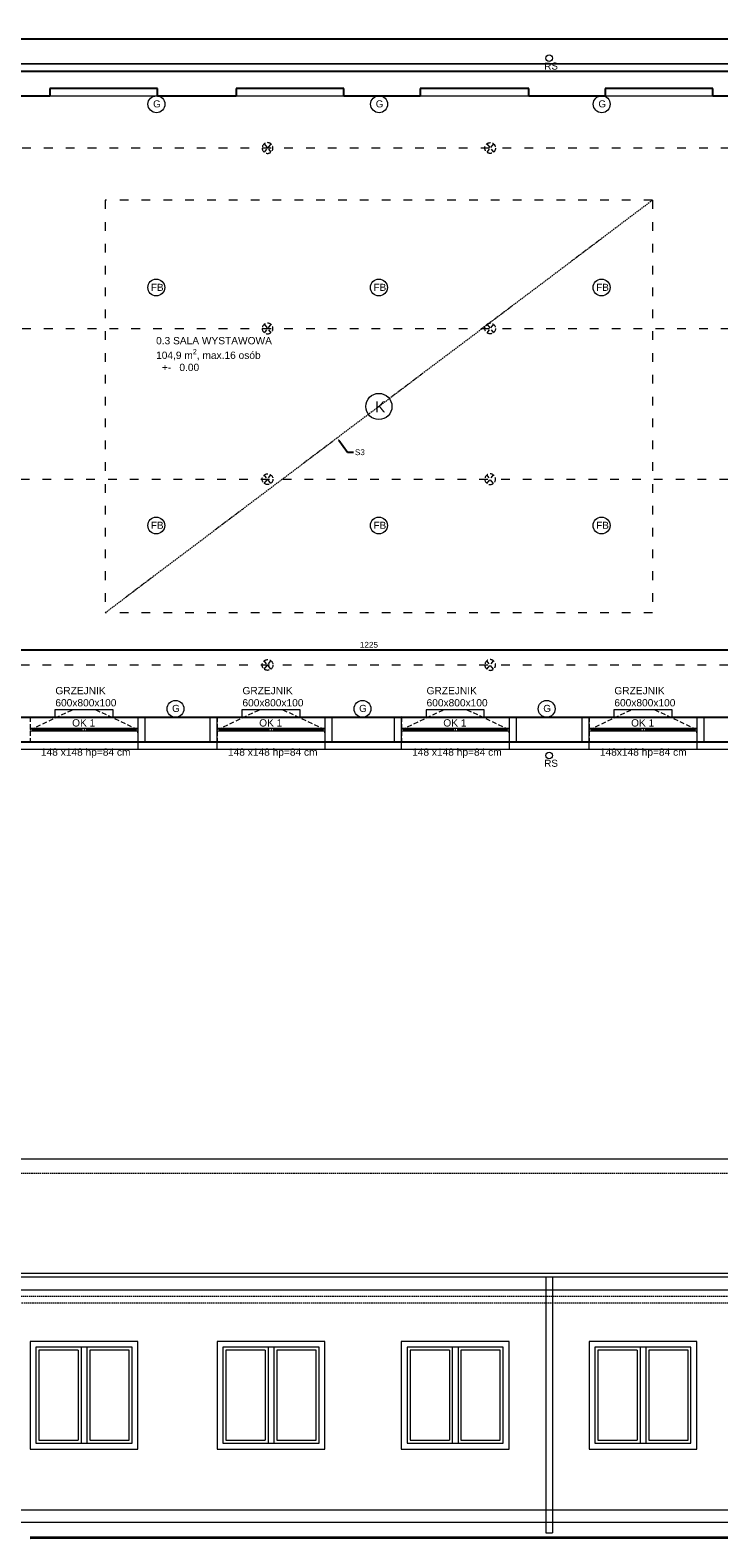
# Model space of a CAD drawing. Header units: centimetres. Extents: x -2458 to 12284, y -19336 to 2224.
# Tile 3 of 20: x 2632 to 3578, y -11012 to -8940. Entities that reach past the tile are written whole.
import ezdxf
from ezdxf import colors
from ezdxf.entities.mleader import LeaderData, LeaderLine
from ezdxf.math import Vec2, Vec3

# ---------------------------------------------------------------- set-up
doc = ezdxf.new("R2010")
doc.units = ezdxf.units.CM
doc.linetypes.add('DASHED2', pattern=[9.525, 6.35, -3.175])
doc.linetypes.add('GCAD_ISO03W100', pattern=[30, 12, -18])
for name, color, linetype, lineweight in [('100_KONSTRUKCYNE', 10, 'Continuous', 25), ('200_DZIAŁOWE', 50, 'Continuous', 15), ('400_OKNA ISTNIEJĄCE', 130, 'Continuous', 5), ('500_WIDOK', 220, 'Continuous', 5), ('600_POWIERZCHNIE', 11, 'Continuous', 9), ('700_ELEWACJE', 70, 'Continuous', 9), ('800_WYMIARY', 210, 'Continuous', 9), ('900_SUFITY PODWIESZONE', 40, 'Continuous', 9), ('901_LAMPY', 51, 'Continuous', 5)]:
    doc.layers.add(name, color=color, linetype=linetype, lineweight=lineweight)
doc.styles.get("Standard").update_dxf_attribs({"font": 'arial.ttf'})
doc.dimstyles.new('Kasia', dxfattribs={"dimtxt": 8, "dimasz": 10, "dimexe": 1.25, "dimexo": 0.625, "dimgap": 3, "dimtad": 1, "dimtxsty": 'Standard', "dimblk": 'ARCHTICK', "dimcen": 2.5, "dimse1": 1, "dimse2": 1, "dimadec": 0, "dimazin": 0, "dimtfac": 1, "dimtmove": 0, "dimatfit": 3, "dimldrblk": 'ARCHTICK', "dimfxl": 1, "dimarcsym": 1})

# ---------------------------------------------------------------- blocks, each defined once
blk = doc.blocks.new('OKNO 148')
at = {"layer": '400_OKNA ISTNIEJĄCE', "linetype": 'DASHED2'}
for p, q in [((2587.8, 819.4), (2647.5, 847.4)), ((2587.8, 836.4), (2735.8, 836.4)), ((2587.8, 836.4), (2587.8, 802.4)), ((2735.8, 819.4), (2676, 847.4)), ((2735.8, 836.4), (2735.8, 802.4)), ((2587.8, 802.4), (2735.8, 802.4))]:
    blk.add_line(p, q, dxfattribs=at)
at = {"layer": '400_OKNA ISTNIEJĄCE'}
for p, q in [((2735.8, 820.9), (2587.8, 820.9)), ((2587.8, 817.9), (2735.8, 817.9)), ((2587.8, 817.9), (2587.8, 814.9)), ((2590.8, 820.9), (2590.8, 817.9)), ((2590.8, 819.4), (2658.8, 819.4)), ((2658.8, 820.9), (2658.8, 817.9)), ((2661.8, 820.9), (2661.8, 817.9)), ((2664.8, 820.9), (2664.8, 817.9)), ((2664.8, 819.4), (2732.8, 819.4)), ((2732.8, 820.9), (2732.8, 817.9)), ((2735.8, 814.9), (2735.8, 817.9))]:
    blk.add_line(p, q, dxfattribs=at)
at = {"layer": '400_OKNA ISTNIEJĄCE', "insert": (2645.4, 833.7), "char_height": 10, "width": 232.929, "attachment_point": 1}
blk.add_mtext('OK 1', dxfattribs=at)
blk = doc.blocks.new('okno elewacja')
at = {"layer": '400_OKNA ISTNIEJĄCE'}
for p, q in [((9517.3, 2425.9), (9369.3, 2425.9)), ((9369.3, 2425.9), (9369.3, 2277.9)), ((9517.3, 2277.9), (9517.3, 2425.9)), ((9509.3, 2417.9), (9377.3, 2417.9)), ((9377.3, 2417.9), (9377.3, 2285.9)), ((9435.3, 2413.9), (9381.3, 2413.9)), ((9381.3, 2413.9), (9381.3, 2289.9)), ((9435.3, 2289.9), (9435.3, 2413.9)), ((9439.3, 2285.9), (9439.3, 2417.9)), ((9447.3, 2285.9), (9447.3, 2417.9)), ((9505.3, 2413.9), (9451.3, 2413.9)), ((9451.3, 2289.9), (9451.3, 2413.9)), ((9505.3, 2289.9), (9505.3, 2413.9)), ((9509.3, 2285.9), (9509.3, 2417.9)), ((9377.3, 2285.9), (9509.3, 2285.9)), ((9381.3, 2289.9), (9435.3, 2289.9)), ((9451.3, 2289.9), (9505.3, 2289.9)), ((9369.3, 2277.9), (9517.3, 2277.9))]:
    blk.add_line(p, q, dxfattribs=at)
blk = doc.blocks.new('FB')
at = {"layer": '500_WIDOK'}
blk.add_circle((2912.2, -9700), 11.6, dxfattribs=at)
at = {"layer": '500_WIDOK', "insert": (2904.9, -9694.9), "char_height": 9.69, "width": 150.523, "attachment_point": 1}
blk.add_mtext('FB', dxfattribs=at)
blk = doc.blocks.new('grzejnik 800x100')
at = {"layer": '500_WIDOK'}
blk.add_lwpolyline([(4419, -9752.8), (4419, -9762.8), (4499, -9762.8), (4499, -9752.8), (4419, -9752.8)], dxfattribs=at)
at = {"layer": '500_WIDOK', "insert": (4419.7, -9721.2), "char_height": 10, "width": 131.577, "attachment_point": 1}
blk.add_mtext('GRZEJNIK 600x800x100', dxfattribs=at)
blk = doc.blocks.new('gniazdo')
at = {"layer": '500_WIDOK'}
blk.add_circle((8039.5, -9399.9), 11.6, dxfattribs=at)
at = {"layer": '500_WIDOK', "insert": (8034.9, -9394.5), "char_height": 9.69, "width": 150.523, "attachment_point": 1}
blk.add_mtext('G', dxfattribs=at)
blk = doc.blocks.new('oświetlenie')
at = {"layer": '901_LAMPY', "linetype": 'DASHED2'}
for p, q in [((8105, -9394.1), (8096, -9405.7)), ((8096, -9394.1), (8105, -9405.7))]:
    blk.add_line(p, q, dxfattribs=at)
blk.add_circle((8100.5, -9399.9), 7.36, dxfattribs=at)
blk = doc.blocks.new('_ArchTick')
at = {"color": 0, "linetype": 'ByBlock', "transparency": 16777216, "const_width": 0.15}
blk.add_lwpolyline([(-0.5, -0.5), (0.5, 0.5)], dxfattribs=at)
blk = doc.blocks.new('*D387')
at = {"layer": '800_WYMIARY', "color": 0, "lineweight": -2}
blk.add_line((8881.8, -8952.5), (538.8, -8952.5), dxfattribs=at)
at = {"layer": '800_WYMIARY', "color": 0, "lineweight": -2, "xscale": 10, "yscale": 10, "zscale": 10, "rotation": 180}
blk.add_blockref('_ArchTick', (538.8, -8952.5), dxfattribs=at)
at = {"layer": '800_WYMIARY', "color": 0, "lineweight": -2, "xscale": 10, "yscale": 10, "zscale": 10}
blk.add_blockref('_ArchTick', (8881.8, -8952.5), dxfattribs=at)
at = {"layer": '800_WYMIARY', "color": 0, "insert": (4710.3, -8945.4), "char_height": 8, "attachment_point": 5}
blk.add_mtext('8343', dxfattribs=at)
blk = doc.blocks.new('*D399')
at = {"layer": '800_WYMIARY', "color": 0, "lineweight": -2}
blk.add_line((3709.8, -9792), (2484.8, -9792), dxfattribs=at)
at = {"layer": '800_WYMIARY', "color": 0, "lineweight": -2, "xscale": 10, "yscale": 10, "zscale": 10, "rotation": 180}
blk.add_blockref('_ArchTick', (2484.8, -9792), dxfattribs=at)
at = {"layer": '800_WYMIARY', "color": 0, "lineweight": -2, "xscale": 10, "yscale": 10, "zscale": 10}
blk.add_blockref('_ArchTick', (3709.8, -9792), dxfattribs=at)
at = {"layer": '800_WYMIARY', "color": 0, "insert": (3097.3, -9784.9), "char_height": 8, "attachment_point": 5}
blk.add_mtext('1225', dxfattribs=at)
blk = doc.blocks.new('RS')
at = {"layer": '500_WIDOK'}
blk.add_circle((554.4, -9936.9), 4.5, dxfattribs=at)
at = {"layer": '500_WIDOK', "insert": (547.7, -9942.8), "char_height": 9.69, "width": 150.523, "attachment_point": 1}
blk.add_mtext('RS', dxfattribs=at)
blk = doc.blocks.new('RURY S')
at = {"layer": '200_DZIAŁOWE'}
blk.add_blockref('RS', (2790.5, 0), dxfattribs=at)
blk = doc.blocks.new('kamera')
at = {"layer": '500_WIDOK'}
blk.add_circle((8055.2, -9517.4), 18, dxfattribs=at)
at = {"layer": '500_WIDOK', "insert": (8050, -9510.4), "char_height": 15, "width": 232.929, "attachment_point": 1}
blk.add_mtext('K', dxfattribs=at)
blk = doc.blocks.new('RS POLNOC')
at = {"layer": '200_DZIAŁOWE'}
blk.add_blockref('RS', (1917.9, 3755.1), dxfattribs=at)

msp = doc.modelspace()

# ---------------------------------------------------------------- linework, layer by layer
at = {"layer": '100_KONSTRUKCYNE'}
for p, q in [((548.847, -8996.404), (4390.847, -8996.404)), ((2333.847, -9030.404), (2658.847, -9030.404)), ((2806.847, -9020.404), (2658.847, -9020.404)), ((2658.847, -9020.404), (2658.847, -9030.404)), ((2806.847, -9030.404), (2806.847, -9020.404)), ((2806.847, -9030.404), (2914.847, -9030.404)), ((3062.847, -9020.404), (2914.847, -9020.404)), ((2914.847, -9020.404), (2914.847, -9030.404)), ((3062.847, -9030.404), (3062.847, -9020.404)), ((3062.847, -9030.404), (3167.847, -9030.404)), ((3316.847, -9020.404), (3167.847, -9020.404)), ((3167.847, -9020.404), (3167.847, -9030.404)), ((3316.847, -9030.404), (3316.847, -9020.404)), ((3316.847, -9030.404), (3421.847, -9030.404)), ((3569.847, -9020.404), (3421.847, -9020.404)), ((3421.847, -9020.404), (3421.847, -9030.404)), ((3569.847, -9030.404), (3569.847, -9020.404)), ((3569.847, -9030.404), (3897.847, -9030.404)), ((582.847, -9884.404), (4365.847, -9884.404)), ((548.847, -9918.404), (4390.847, -9918.404))]:
    msp.add_line(p, q, dxfattribs=at)
at = {"layer": '200_DZIAŁOWE'}
for p, q in [((538.847, -8986.404), (4383.847, -8986.404)), ((2658.847, -9030.404), (2806.847, -9030.404)), ((2914.847, -9030.404), (3062.847, -9030.404)), ((3167.847, -9030.404), (3316.847, -9030.404)), ((3421.847, -9030.404), (3569.847, -9030.404)), ((532.374, -10491.073), (8888.319, -10491.073))]:
    msp.add_line(p, q, dxfattribs=at)
for points in [[(2789.847, -9918.404), (2789.847, -9884.404), (2779.847, -9884.404), (2779.847, -9918.404), (2779.847, -9918.404), (2779.847, -9928.404), (2888.847, -9928.404), (2888.847, -9884.404), (2878.847, -9884.404), (2878.847, -9918.404)], [(3046.847, -9918.404), (3046.847, -9884.404), (3036.847, -9884.404), (3036.847, -9918.404), (3036.847, -9918.404), (3036.847, -9928.404), (3141.847, -9927.904), (3141.847, -9883.904), (3131.847, -9884.404), (3131.847, -9918.404)], [(3299.847, -9918.404), (3299.847, -9884.404), (3289.847, -9884.404), (3289.847, -9918.404), (3289.847, -9918.404), (3289.847, -9928.404), (3399.847, -9928.404), (3399.847, -9884.404), (3389.847, -9884.404), (3389.847, -9918.404)], [(3557.847, -9918.404), (3557.847, -9884.404), (3547.847, -9884.404), (3547.847, -9918.404), (3547.847, -9918.404), (3547.847, -9928.404), (3868.847, -9928.404), (3868.847, -9884.404), (3858.847, -9884.404), (3858.847, -9918.404)]]:
    msp.add_lwpolyline(points, dxfattribs=at)
at = {"layer": '500_WIDOK'}
for p, q in [((8881.847, -10648.642), (538.847, -10648.642)), ((8881.847, -10654.05), (538.847, -10654.05)), ((3340.343, -10654.05), (3340.343, -11005.252)), ((3349.343, -10654.05), (3349.343, -11005.252)), ((3340.343, -11005.252), (3349.343, -11005.252))]:
    msp.add_line(p, q, dxfattribs=at)
at = {"layer": '600_POWIERZCHNIE', "linetype": 'GCAD_ISO03W100'}
msp.add_lwpolyline([(2509.847, -9030.404), (3728.847, -9030.404), (3728.847, -9669.404), (3709.847, -9669.404), (3709.847, -9884.404), (2484.847, -9884.404), (2484.847, -9547.904), (2484.847, -9547.904), (2485.597, -9363.904), (2509.847, -9363.904), (2509.847, -9030.404)], dxfattribs=at)
at = {"layer": '700_ELEWACJE', "linetype": 'DASHED2', "ltscale": 0.3}
for p, q in [((538.847, -10511.073), (8881.847, -10511.073)), ((543.847, -10680.073), (8876.847, -10680.073)), ((548.847, -10689.073), (8871.847, -10689.073))]:
    msp.add_line(p, q, dxfattribs=at)
at = {"layer": '700_ELEWACJE'}
for p, q in [((538.847, -10671.073), (8881.847, -10671.073)), ((8871.847, -10974.073), (548.847, -10974.073)), ((3904.645, -10991.073), (548.847, -10991.073))]:
    msp.add_line(p, q, dxfattribs=at)
at = {"layer": '700_ELEWACJE', "lineweight": 40}
msp.add_line((4130.223, -11011.088), (2631.847, -11012.073), dxfattribs=at)
at = {"layer": '800_WYMIARY'}
msp.add_lwpolyline([(538.847, -8986.404), (538.847, -9928.404), (8881.847, -9928.404), (8881.847, -8986.404), (538.847, -8986.404)], dxfattribs=at)
at = {"layer": '900_SUFITY PODWIESZONE', "linetype": 'GCAD_ISO03W100'}
for p, q in [((3486.897, -9173.883), (2735.087, -9173.883)), ((2735.087, -9173.883), (2735.087, -9740.842)), ((3486.897, -9173.883), (3486.897, -9740.842)), ((3486.897, -9740.842), (2735.087, -9740.842))]:
    msp.add_line(p, q, dxfattribs=at)
at = {"layer": '900_SUFITY PODWIESZONE', "linetype": 'DASHED2', "ltscale": 0.3}
msp.add_line((3486.897, -9173.883), (2735.087, -9740.842), dxfattribs=at)
at = {"layer": '901_LAMPY', "linetype": 'GCAD_ISO03W100'}
for p, q in [((1210.847, -9102.143), (3716.829, -9102.068)), ((1210.847, -9350.039), (3716.829, -9350.039)), ((1238.847, -9557.2), (3716.829, -9557.2)), ((1238.847, -9812.507), (3716.829, -9812.507))]:
    msp.add_line(p, q, dxfattribs=at)

# ---------------------------------------------------------------- block references
at = {"layer": '200_DZIAŁOWE'}
for name, p in [('gniazdo', (-5234.151, 357.841)), ('gniazdo', (-4928.246, 357.841)), ('gniazdo', (-4622.341, 357.841)), ('FB', (-107.068, 406.127)), ('FB', (198.836, 406.127)), ('FB', (504.741, 406.127)), ('kamera', (-4944.199, 60.053)), ('FB', (-107.068, 79.168)), ('FB', (198.836, 79.168)), ('FB', (504.741, 79.168)), ('gniazdo', (-5208.024, -472.905)), ('gniazdo', (-4951.024, -472.905)), ('gniazdo', (-4698.024, -472.905)), ('RURY S', (0, 0))]:
    msp.add_blockref(name, p, dxfattribs=at)
at = {"layer": '400_OKNA ISTNIEJĄCE'}
for p in [(44.09, -10720.839), (301.09, -10720.839), (554.09, -10720.839), (812.09, -10720.839)]:
    msp.add_blockref('OKNO 148', p, dxfattribs=at)
at = {"layer": '400_OKNA ISTNIEJĄCE', "rotation": 180}
for p in [(12149.103, -8464.158), (12406.103, -8464.158), (12659.103, -8464.158), (12917.103, -8464.158)]:
    msp.add_blockref('okno elewacja', p, dxfattribs=at)
at = {"layer": '500_WIDOK'}
for name, p in [('RS POLNOC', (872.59, -2796.962)), ('grzejnik 800x100', (-1753.197, -121.623)), ('grzejnik 800x100', (-1496.197, -121.623)), ('grzejnik 800x100', (-1243.197, -121.623)), ('grzejnik 800x100', (-985.197, -121.623))]:
    msp.add_blockref(name, p, dxfattribs=at)
at = {"layer": '901_LAMPY', "xscale": -1}
for p in [(11058.539, 297.751), (11058.539, 49.779)]:
    msp.add_blockref('oświetlenie', p, dxfattribs=at)
at = {"layer": '901_LAMPY'}
for p in [(-4836.556, 297.751), (-4836.556, 49.779)]:
    msp.add_blockref('oświetlenie', p, dxfattribs=at)
at = {"layer": '901_LAMPY', "rotation": 180}
for p in [(11058.539, -18957.169), (11058.539, -19212.476)]:
    msp.add_blockref('oświetlenie', p, dxfattribs=at)
at = {"layer": '901_LAMPY', "xscale": -1, "rotation": 180}
for p in [(-4836.556, -18957.169), (-4836.556, -19212.476)]:
    msp.add_blockref('oświetlenie', p, dxfattribs=at)

# ---------------------------------------------------------------- texts
at = {"layer": '600_POWIERZCHNIE', "insert": (2804.888, -9361.879), "char_height": 10, "width": 308.88117, "attachment_point": 1}
msp.add_mtext('\\A1;0.3 SALA WYSTAWOWA\\P104,9 m{\\H0.7x;\\S2^ ;}, max.16 osób\\P\\pxi-2.4,l3.2,t3.2;+-^I0.00', dxfattribs=at)
at = {"layer": '800_WYMIARY', "char_height": 10, "width": 232.9291, "attachment_point": 1}
for s, insert in [('148 x148 hp=84 cm', (2646.618, -9927.271)), ('148 x148 hp=84 cm', (2903.618, -9927.271)), ('148 x148 hp=84 cm', (3156.618, -9927.271)), ('148x148 hp=84 cm', (3414.618, -9927.271))]:
    msp.add_mtext(s, dxfattribs=dict(at, insert=insert))

# ---------------------------------------------------------------- dimensions: what is measured, and where the dimension line sits
at = {"layer": '800_WYMIARY'}
for p1, p2, distance, picture, middle in [((8881.847, -8978.247), (538.847, -8978.247), -25.716, '*D387', (4710.347, -8945.444)), ((3709.847, -9884.404), (2484.847, -9884.404), -92.383, '*D399', (3097.347, -9784.936))]:
    dim = msp.add_aligned_dim(p1=p1, p2=p2, distance=distance, dimstyle='Kasia', dxfattribs=at)
    dim.commit()
    dim.dimension.update_dxf_attribs({"geometry": picture, "text_midpoint": middle})

# ---------------------------------------------------------------- leaders
at = {"layer": '900_SUFITY PODWIESZONE'}
ml = msp.add_multileader_mtext('Standard', dxfattribs=at)
ml.set_content('S3')
ml.set_leader_properties()
ml.build(insert=Vec2(0, 0))
ctx = ml.context
ctx.base_point, ctx.char_height, ctx.plane_origin = Vec3(3075.994, -9520.272), 8, Vec3(3053.741, -9500.537)
notes = []
notes.append((ctx, [(0, (1, 1, 0), (3067.994, -9520.272), (1, 0), 8, [(0, [(3053.741, -9500.537)], 0, [])])]))
ctx.mtext.insert, ctx.mtext.flow_direction = Vec3(3077.994, -9516.201), 5
for ctx, leaders in notes:
    for number, flags, end, landing, length, lines in leaders:
        leader = LeaderData()
        leader.index, (leader.has_last_leader_line, leader.has_dogleg_vector, leader.attachment_direction) = number, flags
        leader.last_leader_point, leader.dogleg_vector, leader.dogleg_length = Vec3(end), Vec3(landing), length
        for number, points, colour, breaks in lines:
            line = LeaderLine()
            line.index, line.vertices, line.color, line.breaks = number, Vec3.list(points), colors.encode_raw_color(colour), breaks
            leader.lines.append(line)
        ctx.leaders.append(leader)

doc.saveas('drawing.dxf')
